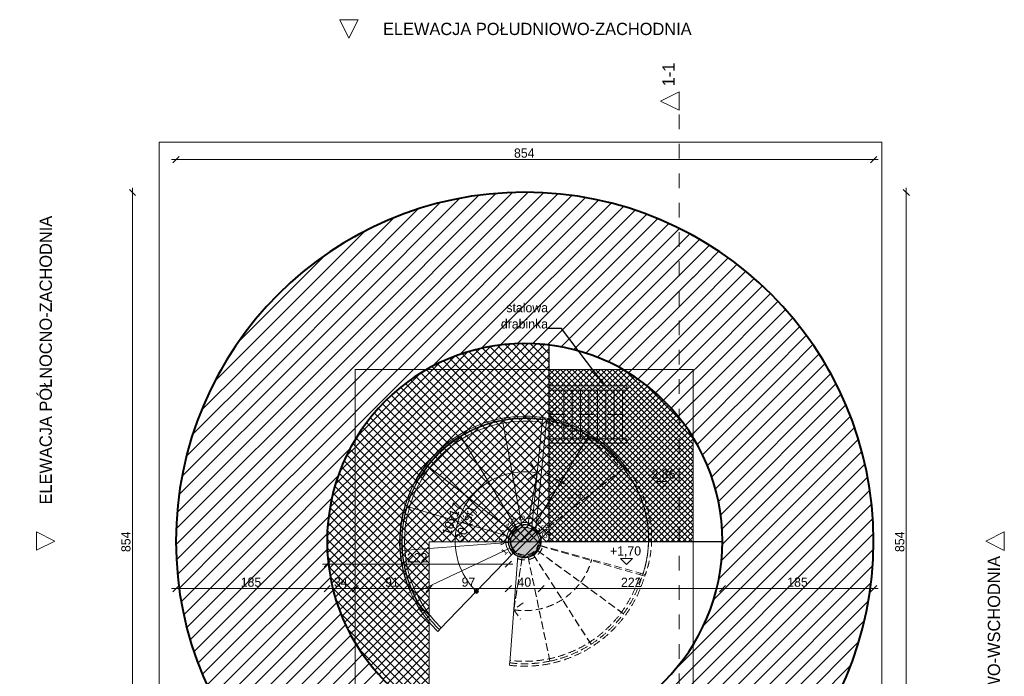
# Model space of a CAD drawing. Header units: millimetres. Extents: x 59044 to 78760, y -6506 to 13188.
# Tile 7 of 7: x 66707 to 78760, y 5152 to 13188. Entities that reach past the tile are written whole.
import ezdxf

# ---------------------------------------------------------------- set-up
doc = ezdxf.new("R2010")
doc.units = ezdxf.units.MM
doc.header["$MEASUREMENT"] = 0
for name, pattern in [('Kropkowana gęsto', [132.291663, 0, -132.291663]), ('Przerywana', [360, 180, -180]), ('Przerywana gęsta', [135, 90, -45]), ('Wipeout_Contour', [1000, 0, -1000])]:
    doc.linetypes.add(name, pattern=pattern)
for name, color, linetype, lineweight in [('0_Nr_pióra__1', 7, 'Continuous', 13), ('0_Nr_pióra__104', 7, 'Continuous', 5), ('0_Nr_pióra__11', 7, 'Continuous', 13), ('0_Nr_pióra__28', 7, 'Continuous', 25), ('0_Nr_pióra__4', 7, 'Continuous', 13), ('0_Nr_pióra__7', 7, 'Continuous', 20), ('0_Nr_pióra__71', 7, 'Continuous', 13), ('inw_schody zewnętrzne_Nr_pióra__1', 7, 'Continuous', 13), ('inw_wymiarowanie_Nr_pióra__1', 7, 'Continuous', 13), ('inw_ściany zewnętrzne_Nr_pióra__27', 7, 'Continuous', 40), ('inw_ściany zewnętrzne_Nr_pióra__87', 7, 'Continuous', 13), ('Rozbiórka_0_Nr_pióra__1', 7, 'Continuous', 13), ('Rozbiórka_0_Nr_pióra__121', 255, 'Continuous', 0)]:
    doc.layers.add(name, color=color, linetype=linetype, lineweight=lineweight)
for name, color, linetype, lineweight, true_color in [('0_Nr_pióra__61', 7, 'Continuous', 13, 0x6a6a6a), ('inw_przekrój _Nr_pióra__101', 7, 'Continuous', 5, 0xb2b2b2), ('inw_przekrój _Nr_pióra__61', 7, 'Continuous', 13, 0x6a6a6a), ('inw_schody zewnętrzne_Nr_pióra__61', 7, 'Continuous', 13, 0x6a6a6a), ('Rozbiórka_0_Nr_pióra__101', 7, 'Continuous', 5, 0xb2b2b2)]:
    doc.layers.add(name, color=color, linetype=linetype, lineweight=lineweight, true_color=true_color)
for name, color, linetype in [('inw_przekrój', 7, 'Continuous'), ('inw_wymiarowanie', 7, 'Continuous'), ('inw_ściany zewnętrzne', 7, 'Continuous')]:
    doc.layers.add(name, color=color, linetype=linetype)
doc.styles.add('STYL_AUTOMATYCZNY_1', font='txt')
doc.styles.add('STYL_AUTOMATYCZNY_3', font='txt')
doc.dimstyles.new('STYL_AUTOMATYCZNY__1', dxfattribs={"dimtxt": 112.5, "dimasz": 71.25, "dimexe": 0.18, "dimexo": 0.0625, "dimgap": 0.09, "dimtad": 1, "dimtih": 1, "dimtoh": 1, "dimdec": 0, "dimlfac": 0.1, "dimzin": 0, "dimdsep": 46, "dimtxsty": 'STYL_AUTOMATYCZNY_1', "dimblk": 'ARROWHEAD_6', "dimblk1": 'ARROWHEAD_6', "dimblk2": 'ARROWHEAD_6', "dimcen": 0.09, "dimse1": 1, "dimse2": 1, "dimclrd": 7, "dimclre": 7, "dimclrt": 7, "dimadec": 1, "dimazin": 0, "dimtfac": 1, "dimtdec": 4, "dimtmove": 0, "dimatfit": 3, "dimfxl": 0, "dimtolj": 1, "dimtzin": 0, "dimarcsym": 0})
doc.dimstyles.new('STYL_AUTOMATYCZNY__2', dxfattribs={"dimtxt": 112.5, "dimasz": 71.25, "dimexe": 0.18, "dimexo": 0.0625, "dimgap": 0.09, "dimtad": 1, "dimdec": 0, "dimlfac": 0.1, "dimzin": 0, "dimdsep": 46, "dimtxsty": 'STYL_AUTOMATYCZNY_1', "dimblk": 'ARROWHEAD_6', "dimblk1": 'ARROWHEAD_6', "dimblk2": 'ARROWHEAD_6', "dimcen": 0.09, "dimse1": 1, "dimse2": 1, "dimclrd": 7, "dimclre": 7, "dimclrt": 7, "dimadec": 1, "dimazin": 0, "dimtfac": 1, "dimtdec": 4, "dimtmove": 0, "dimatfit": 3, "dimfxl": 0, "dimtolj": 1, "dimtzin": 0, "dimarcsym": 0})
doc.dimstyles.new('STYL_AUTOMATYCZNY__3', dxfattribs={"dimtxt": 0.18, "dimasz": 68.4, "dimexe": 0.18, "dimexo": 0.0625, "dimgap": 0.09, "dimtad": 0, "dimtih": 1, "dimtoh": 1, "dimdec": 4, "dimzin": 0, "dimdsep": 46, "dimcen": 0.09, "dimadec": 0, "dimazin": 0, "dimtfac": 1, "dimtdec": 4, "dimtmove": 0, "dimatfit": 3, "dimldrblk": 'ARROWHEAD_4', "dimfxl": 0, "dimtolj": 1, "dimtzin": 0, "dimarcsym": 0})
pattern_1 = [(45, (0, 0), (-95.45941, 95.45941), [])]

# ---------------------------------------------------------------- blocks, each defined once
blk = doc.blocks.new('Strop_21_4', base_point=(75310, 6797))
at = {"layer": '0_Nr_pióra__1', "color": 7, "linetype": 'Continuous', "lineweight": 13, "flags": 128}
blk.add_lwpolyline([(75310, 6797), (71720, 6797), (71720, 4687, 0.569792)], format="xyb", close=True, dxfattribs=at)
blk = doc.blocks.new('Strop_22_4', base_point=(73081, 6747))
at = {"layer": '0_Nr_pióra__1', "color": 7, "linetype": 'Przerywana gęsta', "lineweight": 13, "flags": 128}
blk.add_lwpolyline([(73081, 6747), (74330, 6387, 0.257739), (74098, 7697), (73069, 6894, -0.19031)], format="xyb", close=True, dxfattribs=at)
blk = doc.blocks.new('Strop_23_4', base_point=(74330, 6387))
at = {"layer": '0_Nr_pióra__1', "color": 7, "linetype": 'Przerywana gęsta', "lineweight": 13, "flags": 128}
blk.add_lwpolyline([(74330, 6387), (74359, 6378, 0.272404), (74120, 7718), (74095, 7701, -0.261523)], format="xyb", close=True, dxfattribs=at)
blk = doc.blocks.new('Schody_4_4')
at = {"layer": '0_Nr_pióra__1', "color": 7, "linetype": 'Przerywana gęsta', "lineweight": 13}
for p, q in [((74335, 6408), (73082, 6753)), ((72997, 6638), (73701, 5545)), ((73701, 5545), (72997, 6638)), ((73050, 6688), (74098, 5918)), ((74098, 5918), (73050, 6688)), ((72858, 6609), (72756, 5967)), ((72756, 5967), (72858, 6609)), ((72930, 6611), (73198, 5339)), ((73198, 5339), (72930, 6611)), ((72870, 6050), (72756, 5967)), ((72756, 5967), (72839, 5852))]:
    blk.add_line(p, q, dxfattribs=at)
at = {"layer": '0_Nr_pióra__1', "color": 7, "linetype": 'Continuous', "lineweight": 13}
blk.add_line((72707, 5317), (72805, 6625), dxfattribs=at)
at = {"layer": '0_Nr_pióra__1', "color": 7, "linetype": 'Przerywana gęsta', "lineweight": 13, "flags": 128}
for points in [[(72803, 6593, 0.44774), (73111, 6745), (73053, 6761, -0.482456), (72808, 6657)], [(72705, 5287, 0.371393), (74364, 6400), (74306, 6416, -0.371921), (72709, 5347)]]:
    blk.add_lwpolyline(points, format="xyb", close=True, dxfattribs=at)
at = {"layer": '0_Nr_pióra__1', "color": 7, "linetype": 'Przerywana gęsta', "lineweight": 13}
for radius, start, end in [(200, 323.6942, 344.5904), (200, 281.9019, 302.7981), (200, 302.7981, 323.6942), (200, 245.3648, 261.0058), (200, 261.0058, 281.9019), (850, 323.6942, 344.5904), (1500, 323.6942, 344.5904), (850, 261.0058, 323.6942), (1500, 302.7981, 323.6942), (1500, 281.9019, 302.7981), (1500, 263.0397, 281.9019)]:
    blk.add_arc((72889, 6806), radius, start, end, dxfattribs=at)
blk = doc.blocks.new('Ściana_1_4', base_point=(68413, 11688))
at = {"color": 254, "linetype": 'Wipeout_Contour', "lineweight": 0, "ltscale": 209766.492558}
blk.add_wipeout([(70813, 8908), (68413, 11688), (68413, 8908)], dxfattribs=at).dxf.layer = 'inw_ściany zewnętrzne'
at = {"color": 254, "linetype": 'Wipeout_Contour', "lineweight": 0, "ltscale": 231387.993083}
blk.add_wipeout([(74950, 8908), (77260, 8908), (77260, 11688)], dxfattribs=at).dxf.layer = 'inw_ściany zewnętrzne'
at = {"color": 254, "linetype": 'Wipeout_Contour', "lineweight": 0, "ltscale": 229473.138937}
blk.add_wipeout([(74950, 8908), (77260, 11688), (74950, 11688)], dxfattribs=at).dxf.layer = 'inw_ściany zewnętrzne'
at = {"layer": 'inw_ściany zewnętrzne_Nr_pióra__87', "color": 7, "linetype": 'Continuous', "lineweight": 13, "flags": 128}
blk.add_lwpolyline([(77260, 11688), (77260, 8908)], dxfattribs=at)
at = {"color": 254, "linetype": 'Wipeout_Contour', "lineweight": 0, "ltscale": 294475.799937}
blk.add_wipeout([(70813, 8908), (74950, 8908), (74950, 11688), (70813, 11688)], dxfattribs=at).dxf.layer = 'inw_ściany zewnętrzne'
at = {"color": 254, "linetype": 'Wipeout_Contour', "lineweight": 0, "ltscale": 212546.237081}
blk.add_wipeout([(70813, 11688), (68413, 11688), (70813, 8908)], dxfattribs=at).dxf.layer = 'inw_ściany zewnętrzne'
at = {"layer": 'inw_ściany zewnętrzne_Nr_pióra__87', "color": 7, "linetype": 'Continuous', "lineweight": 13, "flags": 128}
for points in [[(68413, 11688), (68413, 8908)], [(77260, 11688), (68413, 11688)], [(70813, 8908), (74950, 8908)]]:
    blk.add_lwpolyline(points, dxfattribs=at)
blk = doc.blocks.new('Ściana_2_4', base_point=(77260, 11688))
at = {"color": 254, "linetype": 'Wipeout_Contour', "lineweight": 0, "ltscale": 227388.31743}
blk.add_wipeout([(74950, 2473), (77260, 2473), (74950, 4703)], dxfattribs=at).dxf.layer = 'inw_ściany zewnętrzne'
at = {"color": 254, "linetype": 'Wipeout_Contour', "lineweight": 0, "ltscale": 229799.591319}
blk.add_wipeout([(74950, 4703), (77260, 2473), (77260, 4703)], dxfattribs=at).dxf.layer = 'inw_ściany zewnętrzne'
at = {"layer": 'inw_ściany zewnętrzne_Nr_pióra__87', "color": 7, "linetype": 'Continuous', "lineweight": 13, "flags": 128}
blk.add_lwpolyline([(77260, 2473), (74950, 2473)], dxfattribs=at)
at = {"color": 254, "linetype": 'Wipeout_Contour', "lineweight": 0, "ltscale": 305749.91004}
blk.add_wipeout([(74950, 8908), (74950, 4703), (77260, 4703), (77260, 8908)], dxfattribs=at).dxf.layer = 'inw_ściany zewnętrzne'
at = {"layer": 'inw_ściany zewnętrzne_Nr_pióra__87', "color": 7, "linetype": 'Continuous', "lineweight": 13, "flags": 128}
for points in [[(74950, 8908), (74950, 4703)], [(77260, 2473), (77260, 8908)]]:
    blk.add_lwpolyline(points, dxfattribs=at)
blk = doc.blocks.new('Ściana_4_4', base_point=(68413, 2473))
at = {"color": 254, "linetype": 'Wipeout_Contour', "lineweight": 0, "ltscale": 210282.518738}
blk.add_wipeout([(70813, 4703), (68413, 2473), (70813, 2473)], dxfattribs=at).dxf.layer = 'inw_ściany zewnętrzne'
at = {"color": 254, "linetype": 'Wipeout_Contour', "lineweight": 0, "ltscale": 279905.36032}
blk.add_wipeout([(70813, 4703), (70813, 8908), (68413, 8908), (68413, 4703)], dxfattribs=at).dxf.layer = 'inw_ściany zewnętrzne'
at = {"color": 254, "linetype": 'Wipeout_Contour', "lineweight": 0, "ltscale": 208001.865549}
blk.add_wipeout([(68413, 4703), (68413, 2473), (70813, 4703)], dxfattribs=at).dxf.layer = 'inw_ściany zewnętrzne'
at = {"layer": 'inw_ściany zewnętrzne_Nr_pióra__87', "color": 7, "linetype": 'Continuous', "lineweight": 13, "flags": 128}
for points in [[(68413, 8908), (68413, 2473)], [(70813, 4703), (70813, 8908)], [(68413, 2473), (70813, 2473)]]:
    blk.add_lwpolyline(points, dxfattribs=at)
blk = doc.blocks.new('Balustrada_14_4')
at = {"layer": '0_Nr_pióra__104', "color": 7, "linetype": 'Continuous', "lineweight": 5}
for p, q in [((74104, 7707), (74120, 7718)), ((74104, 7707), (74120, 7718)), ((74104, 7707), (74120, 7718)), ((74104, 7707), (74120, 7718)), ((74104, 7707), (74120, 7718)), ((71615, 5956), (71632, 5967)), ((71615, 5956), (71632, 5967)), ((71615, 5956), (71632, 5967)), ((71615, 5956), (71632, 5967)), ((71615, 5956), (71632, 5967))]:
    blk.add_line(p, q, dxfattribs=at)
at = {"layer": '0_Nr_pióra__104', "color": 7, "linetype": 'Continuous', "lineweight": 5, "flags": 128}
for points in [[(71876, 7915, 1), (71855, 7937, 1)], [(74099, 7704, 1), (74124, 7721, 1)], [(71636, 5970, 1), (71611, 5954, 1)]]:
    blk.add_lwpolyline(points, format="xyb", close=True, dxfattribs=at)
at = {"layer": '0_Nr_pióra__104', "color": 7, "linetype": 'Continuous', "lineweight": 5}
for centre, radius, start, end in [((72892, 6807), 1529, 36.5997, 132.5203), ((72892, 6807), 1529, 36.5997, 132.5203), ((72892, 6807), 1529, 36.5997, 132.5203), ((72892, 6807), 1529, 36.5997, 132.5203), ((72892, 6807), 1529, 36.5997, 132.5203), ((72892, 6807), 1509, 36.5997, 132.5185), ((72892, 6807), 1509, 36.5997, 132.5185), ((72892, 6807), 1509, 36.5997, 132.5185), ((72892, 6807), 1509, 36.5997, 132.5185), ((72892, 6807), 1509, 36.5997, 132.5185), ((72907, 6801), 1543, 132.7864, 213.1891), ((72907, 6801), 1543, 132.7864, 213.1891), ((72907, 6801), 1543, 132.7864, 213.1891), ((72907, 6801), 1543, 132.7864, 213.1891), ((72907, 6801), 1543, 132.7864, 213.1891), ((72907, 6801), 1523, 132.7881, 213.1891), ((72907, 6801), 1523, 132.7881, 213.1891), ((72907, 6801), 1523, 132.7881, 213.1891), ((72907, 6801), 1523, 132.7881, 213.1891), ((72907, 6801), 1523, 132.7881, 213.1891)]:
    blk.add_arc(centre, radius, start, end, dxfattribs=at)
blk = doc.blocks.new('Wymiary_6_4', base_point=(74572, 7460))
at = {"layer": '0_Nr_pióra__1', "color": 7, "linetype": 'Continuous', "lineweight": 13}
for p, q in [((74572, 7460), (74497, 7535)), ((74497, 7535), (74647, 7535)), ((74647, 7535), (74572, 7460))]:
    blk.add_line(p, q, dxfattribs=at)
at = {"layer": '0_Nr_pióra__1', "color": 7, "lineweight": 13, "insert": (74392, 7550), "char_height": 112.5, "attachment_point": 7, "style": 'STYL_AUTOMATYCZNY_1'}
blk.add_mtext('\\A1;{\\pql;\\fCentury Gothic|b0|i0|c238|p34;-2,86}', dxfattribs=at)
blk = doc.blocks.new('*D75')
at = {"layer": 'inw_wymiarowanie_Nr_pióra__1', "color": 7, "linetype": 'Continuous', "lineweight": 13}
for p, q in [((68564, 11476), (68620, 11476)), ((68658, 11513), (68583, 11438)), ((68620, 11476), (77160, 11476)), ((77123, 11438), (77198, 11513)), ((77160, 11476), (77216, 11476))]:
    blk.add_line(p, q, dxfattribs=at)
at = {"layer": 'inw_wymiarowanie_Nr_pióra__1', "color": 7, "lineweight": 13, "insert": (72758, 11498), "char_height": 112.5, "attachment_point": 7, "style": 'STYL_AUTOMATYCZNY_1'}
blk.add_mtext('\\A1;{\\pql;\\fCentury Gothic|b0|i0|c238|p34;854}', dxfattribs=at)
blk = doc.blocks.new('ARROWHEAD_6')
at = {"color": 0, "linetype": 'Continuous', "lineweight": 0}
for p, q in [((0, 0), (-1, 0)), ((-0.5, -0.5), (0.5, 0.5))]:
    blk.add_line(p, q, dxfattribs=at)
blk = doc.blocks.new('*D76')
at = {"layer": 'inw_wymiarowanie_Nr_pióra__1', "color": 7, "linetype": 'Continuous', "lineweight": 13}
for p, q in [((77598, 11037), (77523, 11112)), ((77560, 11074), (77560, 11131)), ((77560, 2534), (77560, 11074)), ((77523, 2572), (77598, 2497)), ((77560, 2478), (77560, 2534))]:
    blk.add_line(p, q, dxfattribs=at)
at = {"layer": 'inw_wymiarowanie_Nr_pióra__1', "color": 7, "lineweight": 13, "insert": (77538, 6673), "char_height": 112.5, "attachment_point": 7, "rotation": 90, "style": 'STYL_AUTOMATYCZNY_1'}
blk.add_mtext('\\A1;{\\pql;\\fCentury Gothic|b0|i0|c238|p34;854}', dxfattribs=at)
blk = doc.blocks.new('*D77')
at = {"layer": 'inw_wymiarowanie_Nr_pióra__1', "color": 7, "linetype": 'Continuous', "lineweight": 13}
for p, q in [((68125, 11037), (68050, 11112)), ((68088, 11074), (68088, 11131)), ((68088, 2534), (68088, 11074)), ((68050, 2572), (68125, 2497)), ((68088, 2478), (68088, 2534))]:
    blk.add_line(p, q, dxfattribs=at)
at = {"layer": 'inw_wymiarowanie_Nr_pióra__1', "color": 7, "lineweight": 13, "insert": (68065, 6673), "char_height": 112.5, "attachment_point": 7, "rotation": 90, "style": 'STYL_AUTOMATYCZNY_1'}
blk.add_mtext('\\A1;{\\pql;\\fCentury Gothic|b0|i0|c238|p34;854}', dxfattribs=at)
blk = doc.blocks.new('Wymiary_8_4', base_point=(74135, 6520))
at = {"layer": '0_Nr_pióra__1', "color": 7, "linetype": 'Continuous', "lineweight": 13}
for p, q in [((74135, 6520), (74060, 6595)), ((74060, 6595), (74210, 6595)), ((74210, 6595), (74135, 6520))]:
    blk.add_line(p, q, dxfattribs=at)
at = {"layer": '0_Nr_pióra__1', "color": 7, "lineweight": 13, "insert": (73933, 6610), "char_height": 112.5, "attachment_point": 7, "style": 'STYL_AUTOMATYCZNY_1'}
blk.add_mtext('\\A1;{\\pql;\\fCentury Gothic|b0|i0|c238|p34;+1,70}', dxfattribs=at)
blk = doc.blocks.new('Elewacja_2_4', base_point=(66913, 11688))
at = {"layer": '0_Nr_pióra__61', "color": 251, "lineweight": 13, "true_color": 0x6a6a6a, "insert": (67103, 10788), "char_height": 150, "attachment_point": 9, "rotation": 90, "style": 'STYL_AUTOMATYCZNY_1'}
blk.add_mtext('\\A1;{\\pqr;\\pt0;\\fCentury Gothic|b0|i0|c238|p34;ELEWACJA PÓŁNOCNO-ZACHODNIA}', dxfattribs=at)
at = {"color": 254, "linetype": 'Wipeout_Contour', "lineweight": 0, "ltscale": 201999.543905}
blk.add_wipeout([(66913, 6919), (66913, 6694), (67138, 6806)], dxfattribs=at)
at = {"layer": '0_Nr_pióra__61', "color": 251, "linetype": 'Continuous', "lineweight": 13, "true_color": 0x6a6a6a, "flags": 128}
blk.add_lwpolyline([(66913, 6919), (66913, 6694), (67138, 6806)], close=True, dxfattribs=at)
blk = doc.blocks.new('Elewacja_3_4', base_point=(78651, 13188))
at = {"layer": '0_Nr_pióra__61', "color": 251, "lineweight": 13, "true_color": 0x6a6a6a, "insert": (74932, 12998), "char_height": 150, "attachment_point": 9, "style": 'STYL_AUTOMATYCZNY_1'}
blk.add_mtext('\\A1;{\\pqr;\\pt0;\\fCentury Gothic|b0|i0|c238|p34;ELEWACJA POŁUDNIOWO-ZACHODNIA}', dxfattribs=at)
at = {"color": 254, "linetype": 'Wipeout_Contour', "lineweight": 0, "ltscale": 215825.91643}
blk.add_wipeout([(70849, 13188), (70624, 13188), (70737, 12963)], dxfattribs=at)
at = {"layer": '0_Nr_pióra__61', "color": 251, "linetype": 'Continuous', "lineweight": 13, "true_color": 0x6a6a6a, "flags": 128}
blk.add_lwpolyline([(70849, 13188), (70624, 13188), (70737, 12963)], close=True, dxfattribs=at)
blk = doc.blocks.new('Elewacja_4_4', base_point=(78760, -3926))
at = {"layer": '0_Nr_pióra__61', "color": 251, "lineweight": 13, "true_color": 0x6a6a6a, "insert": (78710, 6626), "char_height": 150, "attachment_point": 9, "rotation": 90, "style": 'STYL_AUTOMATYCZNY_1'}
blk.add_mtext('\\A1;{\\pqr;\\pt0;\\fCentury Gothic|b0|i0|c238|p34;ELEWACJA POŁUDNIOWO-WSCHODNIA}', dxfattribs=at)
at = {"color": 254, "linetype": 'Wipeout_Contour', "lineweight": 0, "ltscale": 236936.218314}
blk.add_wipeout([(78760, 6694), (78760, 6919), (78535, 6806)], dxfattribs=at)
at = {"layer": '0_Nr_pióra__61', "color": 251, "linetype": 'Continuous', "lineweight": 13, "true_color": 0x6a6a6a, "flags": 128}
blk.add_lwpolyline([(78760, 6694), (78760, 6919), (78535, 6806)], close=True, dxfattribs=at)
blk = doc.blocks.new('Ściana_6_4', base_point=(75310, 6806))
at = {"layer": 'inw_ściany zewnętrzne', "linetype": 'Continuous', "lineweight": 0, "true_color": 0x000000}
h = blk.add_hatch(dxfattribs=at)
h.set_pattern_fill('Bloczki_ceramiczne_0004', color=18, style=0, pattern_type=2)
h.set_pattern_definition(pattern_1)
h.paths.add_polyline_path([(77160, 6806, 1), (68620, 6806), (70470, 6806, -1), (75310, 6806)])
at = {"layer": 'inw_ściany zewnętrzne_Nr_pióra__27', "color": 7, "linetype": 'Continuous', "lineweight": 40}
for radius in [4270, 2420]:
    blk.add_arc((72890, 6806), radius, 0, 180, dxfattribs=at)
blk = doc.blocks.new('Ściana_7_4', base_point=(70470, 6806))
at = {"layer": 'inw_ściany zewnętrzne', "linetype": 'Continuous', "lineweight": 0, "true_color": 0x000000}
h = blk.add_hatch(dxfattribs=at)
h.set_pattern_fill('Bloczki_ceramiczne_0004', color=18, style=0, pattern_type=2)
h.set_pattern_definition(pattern_1)
h.paths.add_polyline_path([(68620, 6806, 1), (77160, 6806), (75310, 6806, -1), (70470, 6806)])
at = {"layer": 'inw_ściany zewnętrzne_Nr_pióra__27', "color": 7, "linetype": 'Continuous', "lineweight": 40}
for radius in [4270, 2420]:
    blk.add_arc((72890, 6806), radius, 180, 0, dxfattribs=at)
blk = doc.blocks.new('ARROWHEAD_4')
at = {"color": 0, "linetype": 'Continuous', "lineweight": 0}
blk.add_line((0, 0), (-1, 0), dxfattribs=at)
at = {"color": 0, "linetype": 'Continuous', "lineweight": 0, "flags": 128}
blk.add_lwpolyline([(-1, 0.2679), (0, 0), (-1, -0.2679)], close=True, dxfattribs=at)
blk = doc.blocks.new('Schody_5_4')
at = {"linetype": 'Continuous', "lineweight": 0, "true_color": 0x000000}
blk.add_hatch(color=18, dxfattribs=at).paths.add_polyline_path([(72316, 6209, 1), (72281, 6174, 1)])
at = {"layer": '0_Nr_pióra__11', "color": 7, "linetype": 'Continuous', "lineweight": 13}
for p, q in [((72853, 7003), (72617, 8281)), ((72617, 8281), (72853, 7003)), ((73108, 8291), (72978, 6986)), ((73157, 8282), (73025, 6954)), ((72785, 6977), (72109, 8087)), ((72109, 8087), (72785, 6977)), ((72731, 6928), (71704, 7725)), ((71704, 7725), (72731, 6928)), ((73043, 7642), (72963, 7759)), ((72927, 7003), (73043, 7642)), ((73043, 7642), (72927, 7003)), ((72927, 7562), (73043, 7642)), ((72697, 6862), (71450, 7232)), ((71450, 7232), (72697, 6862)), ((72689, 6789), (71392, 6691)), ((71392, 6691), (72689, 6789)), ((72707, 6719), (71531, 6166)), ((71531, 6166), (72707, 6719)), ((71847, 5724), (72750, 6659))]:
    blk.add_line(p, q, dxfattribs=at)
at = {"layer": '0_Nr_pióra__11', "color": 7, "linetype": 'Przerywana gęsta', "lineweight": 13}
for p, q in [((73153, 8244), (73160, 8282)), ((73160, 8282), (73153, 8244)), ((73034, 7042), (73669, 8089)), ((73669, 8089), (73034, 7042)), ((73073, 6898), (74098, 7697)), ((73566, 7323), (73585, 7463)), ((73426, 7342), (73566, 7323)), ((73050, 6927), (73073, 6898))]:
    blk.add_line(p, q, dxfattribs=at)
at = {"layer": '0_Nr_pióra__11', "color": 7, "linetype": 'Continuous', "lineweight": 13, "flags": 128}
for points in [[(71826, 5702), (71868, 5745, -0.729195), (73105, 8261), (73111, 8320, 0.728484)], [(72729, 6638), (72771, 6681, -0.881606), (72975, 6954), (72981, 7018, 0.832959)], [(72316, 6209, 1), (72281, 6174, 1)]]:
    blk.add_lwpolyline(points, format="xyb", close=True, dxfattribs=at)
at = {"layer": '0_Nr_pióra__11', "color": 7, "linetype": 'Przerywana gęsta', "lineweight": 13, "flags": 128}
for points in [[(73154, 8252, -0.186066), (74058, 7700), (74106, 7737, 0.186892), (73160, 8312)], [(73021, 6915, -0.011796), (73027, 6909), (73074, 6946, 0.068853), (73029, 6990)]]:
    blk.add_lwpolyline(points, format="xyb", close=True, dxfattribs=at)
at = {"layer": '0_Nr_pióra__11', "color": 7, "linetype": 'Continuous', "lineweight": 13}
for radius, start, end in [(1502, 100.4821, 121.3307), (1502, 81.6663, 100.4821), (1502, 121.3307, 142.1794), (1502, 142.1794, 163.4634), (852, 79.6334, 205.1608), (1502, 163.4634, 184.3121), (202, 100.4821, 121.3307), (202, 79.6334, 100.4821), (202, 64.1347, 79.6334), (202, 142.1794, 163.4634), (202, 121.3307, 142.1794), (202, 163.4634, 184.3121), (202, 184.3121, 205.1608), (1502, 184.3121, 205.1608), (202, 205.1608, 226.0094), (852, 205.1608, 226.0094), (1502, 205.1608, 226.0094)]:
    blk.add_arc((72890, 6804), radius, start, end, dxfattribs=at)
at = {"layer": '0_Nr_pióra__11', "color": 7, "linetype": 'Przerywana gęsta', "lineweight": 13}
for radius, start, end in [(1502, 79.6334, 79.7551), (1502, 58.7847, 79.6334), (1502, 37.5007, 58.7847), (852, 58.7847, 76.2492), (852, 37.5007, 58.7847), (202, 37.5007, 47.9728)]:
    blk.add_arc((72890, 6804), radius, start, end, dxfattribs=at)
at = {"layer": '0_Nr_pióra__71', "color": 7, "lineweight": 13, "char_height": 75, "attachment_point": 4, "style": 'STYL_AUTOMATYCZNY_3'}
for s, insert, rotation in [('\\A1;{\\pql;\\fArial|b0|i0|c238|p38;6}', (72838, 7115), 301.3307), ('\\A1;{\\pql;\\fArial|b0|i0|c238|p38;7}', (72953, 7113), 280.4821), ('\\A1;{\\pql;\\fArial|b0|i0|c238|p38;4}', (72644, 7000), 343.4634), ('\\A1;{\\pql;\\fArial|b0|i0|c238|p38;5}', (72731, 7076), 322.1794), ('\\A1;{\\pql;\\fArial|b0|i0|c238|p38;8}', (73058, 7070), 259.6334), ('\\A1;{\\pql;\\fArial|b0|i0|c238|p38;9}', (73142, 6993), 238.7847), ('\\A1;{\\pql;\\fArial|b0|i0|c238|p38;3}', (72590, 6899), 4.3121), ('\\A1;{\\pql;\\fArial|b0|i0|c238|p38;10}', (73201, 6932), 217.9361), ('\\A1;{\\pql;\\fArial|b0|i0|c238|p38;2}', (72576, 6787), 25.1608), ('\\A1;{\\pql;\\fArial|b0|i0|c238|p38;1}', (72618, 6658), 46.0094)]:
    blk.add_mtext(s, dxfattribs=dict(at, insert=insert, rotation=rotation))
blk = doc.blocks.new('Słup_1_4', base_point=(72889, 6806))
at = {"linetype": 'Continuous', "lineweight": 0, "true_color": 0x000000}
h = blk.add_hatch(dxfattribs=at)
h.set_pattern_fill('Stal_0004', color=18, style=0, pattern_type=2)
h.set_pattern_definition([(45, (0, 0), (-119.32427, 119.32427), []), (45, (-39.77, 39.77), (-119.32427, 119.32427), [])])
h.paths.add_polyline_path([(72689, 6806, 0.414214), (72889, 6606, 0.414214), (73089, 6806, 0.414214), (72889, 7006, 0.414214)])
at = {"layer": '0_Nr_pióra__28', "color": 7, "linetype": 'Continuous', "lineweight": 25, "flags": 128}
blk.add_lwpolyline([(72689, 6806, 0.414214), (72889, 6606, 0.414214), (73089, 6806, 0.414214), (72889, 7006, 0.414214)], format="xyb", close=True, dxfattribs=at)
blk = doc.blocks.new('Drabinka okrętowa 24')
at = {"layer": '0_Nr_pióra__4', "color": 7, "linetype": 'Continuous', "lineweight": 13}
for p, q in [((950, 350), (0, 350)), ((0, 350), (0, 299)), ((0, 299), (950, 299)), ((54, 299), (54, -299)), ((157, 299), (157, -299)), ((259, 299), (259, -299)), ((362, 299), (362, -299)), ((465, 299), (465, -299)), ((567, 299), (567, -299)), ((670, 299), (670, -299)), ((950, 350), (722, 350)), ((722, 299), (950, 299)), ((772, 299), (772, -299)), ((950, 299), (950, 350)), ((950, 299), (950, 350)), ((950, -299), (950, 299)), ((0, -299), (0, -350)), ((950, -299), (0, -299)), ((0, -350), (950, -350)), ((950, -299), (722, -299)), ((722, -350), (950, -350)), ((950, -350), (950, -299)), ((950, -350), (950, -299))]:
    blk.add_line(p, q, dxfattribs=at)
at = {"layer": '0_Nr_pióra__4', "color": 7, "linetype": 'Przerywana', "lineweight": 13}
for p, q in [((54, 0), (950, 0)), ((950, 0), (848, 103)), ((950, 0), (848, -103))]:
    blk.add_line(p, q, dxfattribs=at)
blk = doc.blocks.new('*D98')
at = {"layer": 'inw_wymiarowanie_Nr_pióra__1', "color": 7, "linetype": 'Continuous', "lineweight": 13}
for p, q in [((68564, 6225), (68620, 6225)), ((68658, 6262), (68583, 6187)), ((68620, 6225), (70470, 6225)), ((70508, 6262), (70433, 6187))]:
    blk.add_line(p, q, dxfattribs=at)
at = {"layer": 'inw_wymiarowanie_Nr_pióra__1', "color": 7, "lineweight": 13, "insert": (69413, 6247), "char_height": 112.5, "attachment_point": 7, "style": 'STYL_AUTOMATYCZNY_1'}
blk.add_mtext('\\A1;{\\pql;\\fCentury Gothic|b0|i0|c238|p34;185}', dxfattribs=at)
blk = doc.blocks.new('*D99')
at = {"layer": 'inw_wymiarowanie_Nr_pióra__1', "color": 7, "linetype": 'Continuous', "lineweight": 13}
for p, q in [((70508, 6262), (70433, 6187)), ((70470, 6225), (70813, 6225)), ((70851, 6262), (70776, 6187))]:
    blk.add_line(p, q, dxfattribs=at)
at = {"layer": 'inw_wymiarowanie_Nr_pióra__1', "color": 7, "lineweight": 13, "insert": (70554, 6247), "char_height": 112.5, "attachment_point": 7, "style": 'STYL_AUTOMATYCZNY_1'}
blk.add_mtext('\\A1;{\\pql;\\fCentury Gothic|b0|i0|c238|p34;34}', dxfattribs=at)
blk = doc.blocks.new('*D100')
at = {"layer": 'inw_wymiarowanie_Nr_pióra__1', "color": 7, "linetype": 'Continuous', "lineweight": 13}
for p, q in [((70851, 6262), (70776, 6187)), ((70813, 6225), (71720, 6225)), ((71758, 6262), (71683, 6187))]:
    blk.add_line(p, q, dxfattribs=at)
at = {"layer": 'inw_wymiarowanie_Nr_pióra__1', "color": 7, "lineweight": 13, "insert": (71179, 6247), "char_height": 112.5, "attachment_point": 7, "style": 'STYL_AUTOMATYCZNY_1'}
blk.add_mtext('\\A1;{\\pql;\\fCentury Gothic|b0|i0|c238|p34;91}', dxfattribs=at)
blk = doc.blocks.new('*D101')
at = {"layer": 'inw_wymiarowanie_Nr_pióra__1', "color": 7, "linetype": 'Continuous', "lineweight": 13}
for p, q in [((71758, 6262), (71683, 6187)), ((71720, 6225), (72689, 6225)), ((72726, 6262), (72651, 6187))]:
    blk.add_line(p, q, dxfattribs=at)
at = {"layer": 'inw_wymiarowanie_Nr_pióra__1', "color": 7, "lineweight": 13, "insert": (72117, 6247), "char_height": 112.5, "attachment_point": 7, "style": 'STYL_AUTOMATYCZNY_1'}
blk.add_mtext('\\A1;{\\pql;\\fCentury Gothic|b0|i0|c238|p34;97}', dxfattribs=at)
blk = doc.blocks.new('*D102')
at = {"layer": 'inw_wymiarowanie_Nr_pióra__1', "color": 7, "linetype": 'Continuous', "lineweight": 13}
for p, q in [((72726, 6262), (72651, 6187)), ((72689, 6225), (73090, 6225)), ((73127, 6262), (73052, 6187))]:
    blk.add_line(p, q, dxfattribs=at)
at = {"layer": 'inw_wymiarowanie_Nr_pióra__1', "color": 7, "lineweight": 13, "insert": (72801, 6247), "char_height": 112.5, "attachment_point": 7, "style": 'STYL_AUTOMATYCZNY_1'}
blk.add_mtext('\\A1;{\\pql;\\fCentury Gothic|b0|i0|c238|p34;40}', dxfattribs=at)
blk = doc.blocks.new('*D103')
at = {"layer": 'inw_wymiarowanie_Nr_pióra__1', "color": 7, "linetype": 'Continuous', "lineweight": 13}
for p, q in [((73127, 6262), (73052, 6187)), ((73090, 6225), (75310, 6225)), ((75348, 6262), (75273, 6187))]:
    blk.add_line(p, q, dxfattribs=at)
at = {"layer": 'inw_wymiarowanie_Nr_pióra__1', "color": 7, "lineweight": 13, "insert": (74068, 6247), "char_height": 112.5, "attachment_point": 7, "style": 'STYL_AUTOMATYCZNY_1'}
blk.add_mtext('\\A1;{\\pql;\\fCentury Gothic|b0|i0|c238|p34;222}', dxfattribs=at)
blk = doc.blocks.new('*D104')
at = {"layer": 'inw_wymiarowanie_Nr_pióra__1', "color": 7, "linetype": 'Continuous', "lineweight": 13}
for p, q in [((75348, 6262), (75273, 6187)), ((75310, 6225), (77160, 6225)), ((77123, 6187), (77198, 6262)), ((77160, 6225), (77216, 6225))]:
    blk.add_line(p, q, dxfattribs=at)
at = {"layer": 'inw_wymiarowanie_Nr_pióra__1', "color": 7, "lineweight": 13, "insert": (76103, 6247), "char_height": 112.5, "attachment_point": 7, "style": 'STYL_AUTOMATYCZNY_1'}
blk.add_mtext('\\A1;{\\pql;\\fCentury Gothic|b0|i0|c238|p34;185}', dxfattribs=at)
blk = doc.blocks.new('*D105')
at = {"layer": 'inw_wymiarowanie_Nr_pióra__1', "color": 7, "linetype": 'Continuous', "lineweight": 13}
for p, q in [((70414, 6525), (70470, 6525)), ((70508, 6562), (70433, 6487)), ((70470, 6525), (72689, 6525)), ((72651, 6487), (72726, 6562)), ((72689, 6525), (72745, 6525))]:
    blk.add_line(p, q, dxfattribs=at)
at = {"layer": 'inw_wymiarowanie_Nr_pióra__1', "color": 7, "lineweight": 13, "insert": (71448, 6547), "char_height": 112.5, "attachment_point": 7, "style": 'STYL_AUTOMATYCZNY_1'}
blk.add_mtext('\\A1;{\\pql;\\fCentury Gothic|b0|i0|c238|p34;222}', dxfattribs=at)
blk = doc.blocks.new('Płaszczyzna odcinająca_4_4', base_point=(74778, 1296))
at = {"layer": 'inw_przekrój _Nr_pióra__101', "color": 253, "linetype": 'Przerywana', "lineweight": 5, "true_color": 0xb2b2b2}
blk.add_line((74778, 1408), (74778, 12081), dxfattribs=at)
at = {"layer": 'inw_przekrój _Nr_pióra__61', "color": 251, "lineweight": 13, "true_color": 0x6a6a6a, "char_height": 150, "rotation": 90, "style": 'STYL_AUTOMATYCZNY_1'}
for s, insert, attachment_point in [('\\A1;{\\pql;\\pt0;\\fCentury Gothic|b0|i0|c238|p34;1-1}', (74725, 12373), 7), ('\\A1;{\\pqr;\\pt0;\\fCentury Gothic|b0|i0|c238|p34;1-1}', (74725, 1116), 9)]:
    blk.add_mtext(s, dxfattribs=dict(at, insert=insert, attachment_point=attachment_point))
at = {"color": 254, "linetype": 'Wipeout_Contour', "lineweight": 0, "ltscale": 227075.572009}
blk.add_wipeout([(74778, 12306), (74553, 12193), (74778, 12081)], dxfattribs=at).dxf.layer = 'inw_przekrój'
at = {"color": 254, "linetype": 'Wipeout_Contour', "lineweight": 0, "ltscale": 224143.482867}
blk.add_wipeout([(74778, 1183), (74778, 1408), (74553, 1296)], dxfattribs=at).dxf.layer = 'inw_przekrój'
at = {"layer": 'inw_przekrój _Nr_pióra__61', "color": 251, "linetype": 'Continuous', "lineweight": 13, "true_color": 0x6a6a6a, "flags": 128}
for points in [[(74778, 12306), (74778, 12081), (74553, 12193)], [(74778, 1183), (74778, 1408), (74553, 1296)]]:
    blk.add_lwpolyline(points, close=True, dxfattribs=at)

msp = doc.modelspace()

# ---------------------------------------------------------------- hatches: boundary and pattern name
at = {"layer": 'inw_schody zewnętrzne_Nr_pióra__61', "linetype": 'Continuous', "lineweight": 13, "true_color": 0x6a6a6a}
msp.add_hatch(color=251, dxfattribs=at).paths.add_polyline_path([(73068.4, 6798.5, 1), (72712.6, 6798.5, 1)])
at = {"layer": 'Rozbiórka_0_Nr_pióra__121', "linetype": 'Continuous', "lineweight": 0}
h = msp.add_hatch(dxfattribs=at)
h.set_pattern_fill('Siatka_5x5_ukośna_0004', color=255, style=0, pattern_type=2)
h.set_pattern_definition([(45, (0, 0), (-35.35534, 35.35534), []), (135, (0, 0), (35.35534, 35.35534), [])])
h.paths.add_polyline_path([(73190, 9207.1, 0.000059), (73189.5, 9207.2), (73189.5, 6796.7), (75497.3, 6796.7), (75497.3, 6805.8), (75310, 6805.8, 0.378262)])

# ---------------------------------------------------------------- linework, layer by layer
at = {"layer": 'inw_schody zewnętrzne_Nr_pióra__1', "color": 7, "linetype": 'Continuous', "lineweight": 13, "flags": 128}
msp.add_lwpolyline([(73068.4, 6798.5, 1), (72712.6, 6798.5, 1)], format="xyb", close=True, dxfattribs=at)
at = {"layer": 'Rozbiórka_0_Nr_pióra__1', "color": 7, "linetype": 'Continuous', "lineweight": 13, "flags": 128}
msp.add_lwpolyline([(73190, 9207.1, 0.000059), (73189.5, 9207.2), (73189.5, 6796.7), (75497.3, 6796.7), (75497.3, 6805.8), (75310, 6805.8, 0.378262)], format="xyb", close=True, dxfattribs=at)

# ---------------------------------------------------------------- block references
at = {"color": 151, "lineweight": 13, "true_color": 0x80c2ff}
for name, p in [('Elewacja_3_4', (78651.4, 13188.1)), ('Elewacja_4_4', (78760, -3926.4))]:
    msp.add_blockref(name, p, dxfattribs=at)
at = {"color": 7, "linetype": 'Continuous', "lineweight": 13, "zscale": 1000, "rotation": 180.0000000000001}
msp.add_blockref('Drabinka okrętowa 24', (74140.3, 8355.8), dxfattribs=at)
at = {"color": 7, "linetype": 'Continuous', "lineweight": 13}
for name, p in [('Balustrada_14_4', (0, 0)), ('Wymiary_6_4', (74571.7, 7459.8)), ('Strop_21_4', (75310, 6796.7)), ('Schody_4_4', (0, 0)), ('Wymiary_8_4', (74135, 6519.8))]:
    msp.add_blockref(name, p, dxfattribs=at)
at = {"color": 8, "linetype": 'Kropkowana gęsto', "lineweight": 5}
msp.add_blockref('Schody_5_4', (0, 0), dxfattribs=at)
at = {"color": 7, "linetype": 'Przerywana gęsta', "lineweight": 13}
for name, p in [('Strop_23_4', (74330.3, 6386.7)), ('Strop_22_4', (73081.5, 6747.1))]:
    msp.add_blockref(name, p, dxfattribs=at)
at = {"color": 7, "lineweight": 25}
msp.add_blockref('Słup_1_4', (72888.8, 6806.4), dxfattribs=at)

# ---------------------------------------------------------------- texts
at = {"layer": '0_Nr_pióra__7', "color": 7, "linetype": 'Continuous', "lineweight": 20, "insert": (72243.8, 6983.1), "char_height": 112.5, "attachment_point": 8, "rotation": 69.46544, "line_spacing_factor": 0.931066, "style": 'STYL_AUTOMATYCZNY_1'}
msp.add_mtext('\\A1;{\\pqc;\\fCentury Gothic|b0|i0|c238|p34;1\\fCentury Gothic|b0|i0|c238|p34;0\\fCentury Gothic|b0|i0|c238|p34;x1\\fCentury Gothic|b0|i0|c238|p34;7\\P\\pqc;\\fCentury Gothic|b0|i0|c238|p34;30 (śr)}', dxfattribs=at)

# ---------------------------------------------------------------- dimensions: what is measured, and where the dimension line sits
at = {"layer": 'inw_wymiarowanie', "color": 7, "linetype": 'Continuous', "lineweight": 13}
dim = msp.add_linear_dim(base=(68087.8, 11074.4), p1=(60697.3, 2534.4), p2=(60697.3, 11074.4), angle=90, dimstyle='STYL_AUTOMATYCZNY__2', dxfattribs=at)
dim.commit()
dim.dimension.update_dxf_attribs({"geometry": '*D77', "text_midpoint": (68009.1, 6801.2), "dimtype": 160, "text_rotation": 90})
for base, p1, p2, picture, middle in [((72688.8, 6224.6), (71720, 6796.6), (72688.8, 6789.2), '*D101', (72202.3, 6303.3)), ((73089.7, 6224.6), (72688.8, 6789.2), (73089.7, 6792.9), '*D102', (72887.1, 6303.3))]:
    dim = msp.add_linear_dim(base=base, p1=p1, p2=p2, dimstyle='STYL_AUTOMATYCZNY__1', dxfattribs=at)
    dim.commit()
    dim.dimension.update_dxf_attribs({"geometry": picture, "text_midpoint": middle, "dimtype": 160})

# ---------------------------------------------------------------- next in the draw order: block references
at = {"color": 151, "lineweight": 13, "true_color": 0x80c2ff}
msp.add_blockref('Elewacja_2_4', (66913.1, 11688.1), dxfattribs=at)
at = {"layer": 'inw_ściany zewnętrzne', "color": 7, "lineweight": 40}
msp.add_blockref('Ściana_1_4', (68413.1, 11688.1), dxfattribs=at)

# ---------------------------------------------------------------- next in the draw order: linework, layer by layer
at = {"layer": '0_Nr_pióra__28', "color": 7, "linetype": 'Continuous', "lineweight": 25}
msp.add_line((73189.5, 6796.7), (73190, 9207.1), dxfattribs=at)

# ---------------------------------------------------------------- next in the draw order: block references
at = {"layer": 'inw_ściany zewnętrzne', "color": 7, "lineweight": 40}
for name, p in [('Ściana_4_4', (68413.1, 2473.2)), ('Ściana_2_4', (77260, 11688.1))]:
    msp.add_blockref(name, p, dxfattribs=at)

# ---------------------------------------------------------------- next in the draw order: texts
at = {"layer": '0_Nr_pióra__1', "color": 7, "linetype": 'Continuous', "lineweight": 13, "insert": (73174.8, 9407.7), "char_height": 112.5, "attachment_point": 9, "line_spacing_factor": 1.05795, "style": 'STYL_AUTOMATYCZNY_1'}
msp.add_mtext('\\A1;{\\pqr;\\fCentury Gothic|b0|i0|c238|p34;stalowa\\P\\pqr;\\fCentury Gothic|b0|i0|c238|p34;drabinka}', dxfattribs=at)

# ---------------------------------------------------------------- next in the draw order: leaders
at = {"layer": '0_Nr_pióra__1', "color": 7, "linetype": 'Continuous', "lineweight": 13, "annotation_type": 0, "has_hookline": 1, "hookline_direction": 1, "text_width": 660.4}
msp.add_leader([(73860.4, 8722.2), (73340.5, 9407.7), (73174.9, 9407.7)], dimstyle='STYL_AUTOMATYCZNY__3', dxfattribs=at)

# ---------------------------------------------------------------- next in the draw order: hatches: boundary and pattern name
at = {"layer": 'Rozbiórka_0_Nr_pióra__101', "linetype": 'Continuous', "lineweight": 5, "true_color": 0xb2b2b2}
h = msp.add_hatch(dxfattribs=at)
h.set_pattern_fill('Siatka_5x5_ukośna_0004', color=253, style=0, pattern_type=2)
h.set_pattern_definition([(45, (71830.02, 6956.6), (-53.033, 53.033), []), (135, (71830.02, 6956.6), (53.033, 53.033), [])])
h.paths.add_polyline_path([(70470, 6805.8, 0.2638635), (71648.2, 4728.7), (71720, 4687.4), (71720, 6796.6), (73189.5, 6792.6), (73190, 9207.1, 0.4511029)])

# ---------------------------------------------------------------- next in the draw order: linework, layer by layer
at = {"layer": '0_Nr_pióra__1', "color": 7, "linetype": 'Continuous', "lineweight": 13}
for points in [[(68413.1, 2473.2), (68413.1, 11688.1)], [(77260, 2473.2), (77260, 11688.1)]]:
    msp.add_lwpolyline(points, dxfattribs=at)
at = {"layer": '0_Nr_pióra__28', "color": 7, "linetype": 'Continuous', "lineweight": 25}
msp.add_line((75310, 6796.7), (73189.5, 6796.7), dxfattribs=at)
at = {"layer": 'Rozbiórka_0_Nr_pióra__1', "color": 7, "linetype": 'Continuous', "lineweight": 13, "flags": 128}
msp.add_lwpolyline([(70470, 6805.8, 0.2638635), (71648.2, 4728.7), (71720, 4687.4), (71720, 6796.6), (73189.5, 6792.6), (73190, 9207.1, 0.4511029)], format="xyb", close=True, dxfattribs=at)

# ---------------------------------------------------------------- next in the draw order: block references
at = {"layer": 'inw_ściany zewnętrzne', "color": 7, "lineweight": 40}
for name, p in [('Ściana_6_4', (75310, 6805.8)), ('Ściana_7_4', (70470, 6805.8))]:
    msp.add_blockref(name, p, dxfattribs=at)

# ---------------------------------------------------------------- next in the draw order: dimensions: what is measured, and where the dimension line sits
at = {"layer": 'inw_wymiarowanie', "color": 7, "linetype": 'Continuous', "lineweight": 13}
for base, p1, p2, picture, middle in [((77160, 11475.8), (68620, 6805.8), (77160, 6805.8), '*D75', (72886.8, 11554.5)), ((70813.1, 6224.6), (70470, 6805.8), (70813.1, 7080.7), '*D99', (70639.4, 6303.3)), ((71720, 6224.6), (70813.1, 7080.7), (71720, 6796.6), '*D100', (71264.4, 6303.3)), ((70470, 6224.6), (68620.1, 6777.2), (70470, 6805.8), '*D98', (69541.9, 6303.3)), ((72688.8, 6524.6), (70470, 6805.8), (72688.8, 6789.2), '*D105', (71576.2, 6603.3)), ((75310, 6224.6), (73089.7, 6792.9), (75310, 6796.7), '*D103', (74196.7, 6303.3)), ((77160, 6224.6), (75310, 6796.7), (77160, 6805.8), '*D104', (76231.8, 6303.3))]:
    dim = msp.add_linear_dim(base=base, p1=p1, p2=p2, dimstyle='STYL_AUTOMATYCZNY__1', dxfattribs=at)
    dim.commit()
    dim.dimension.update_dxf_attribs({"geometry": picture, "text_midpoint": middle, "dimtype": 160})
dim = msp.add_linear_dim(base=(77560, 11074.4), p1=(70169.6, 2534.4), p2=(70169.6, 11074.4), angle=90, dimstyle='STYL_AUTOMATYCZNY__2', dxfattribs=at)
dim.commit()
dim.dimension.update_dxf_attribs({"geometry": '*D76', "text_midpoint": (77481.3, 6801.2), "dimtype": 160, "text_rotation": 90})

# ---------------------------------------------------------------- next in the draw order: block references
at = {"layer": 'inw_przekrój', "color": 253, "lineweight": 5, "true_color": 0xb2b2b2}
msp.add_blockref('Płaszczyzna odcinająca_4_4', (74778.4, 1295.5), dxfattribs=at)

doc.saveas('drawing.dxf')
